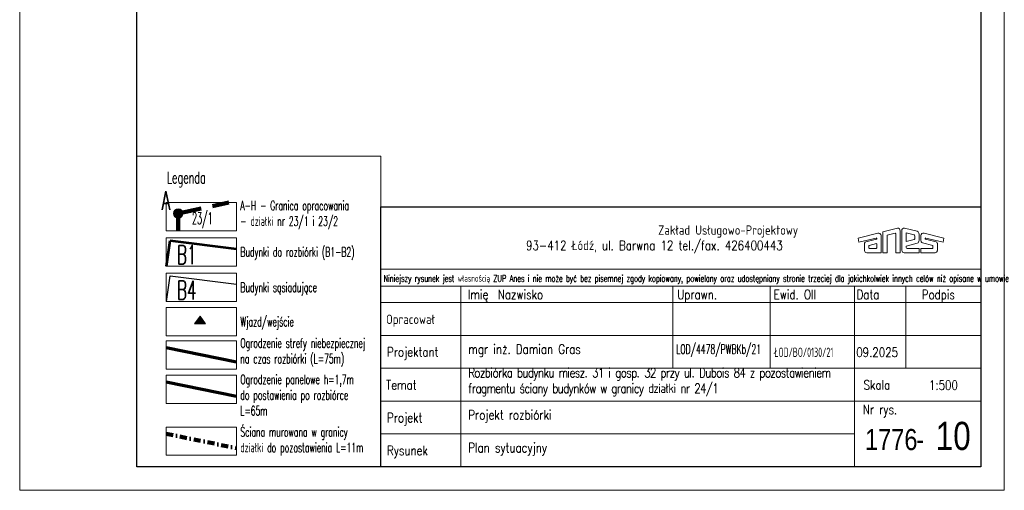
# Model space of a CAD drawing. Header units: millimetres. Extents: x 33311 to 435617, y -160714 to 185563.
# Tile 1 of 70: x 33311 to 138311, y 37063 to 87216. Entities that reach past the tile are written whole.
import ezdxf
from ezdxf.enums import TextEntityAlignment as Align

# ---------------------------------------------------------------- set-up
doc = ezdxf.new("R2010")
doc.units = ezdxf.units.MM
doc.header["$MEASUREMENT"] = 0
doc.linetypes.add('( Dashdot )', pattern=[1, 0.5, -0.25, 0, -0.25])
doc.linetypes.add('HIDDEN2', pattern=[0.1875, 0.125, -0.0625])
for name, color, linetype, lineweight in [('[ 17granica', 172, 'HIDDEN2', 100), ('[ 21kreskowanie', 9, 'Continuous', 13), ('[ 23kota odnośnik', 1, 'Continuous', 13), ('[035 średnia', 2, 'Continuous', 30), ('[050 gruba', 3, 'Continuous', 53), ('[070 b gruba', 6, 'Continuous', 70), ('[100 tłusta', 5, 'Continuous', 100), ('[odnośnik', 1, 'Continuous', 13), ('[opisy1', 7, 'Continuous', 13), ('[opisy2', 4, 'Continuous', 13), ('[opisy3', 2, 'Continuous', 30), ('[opisy4', 3, 'Continuous', 30), ('[opisy5', 6, 'Continuous', 53), ('[ramka cienka', 1, 'Continuous', 13), ('[ramka gruba', 4, 'Continuous', 30)]:
    doc.layers.add(name, color=color, linetype=linetype, lineweight=lineweight)
doc.styles.add('500.2', font='simplex.shx', dxfattribs={"width": 0.6, "height": 1000})
doc.styles.add('500.3', font='simplex.shx', dxfattribs={"width": 0.6, "height": 1250})
doc.styles.add('500.4', font='simplex.shx', dxfattribs={"width": 0.6, "height": 2000})
doc.styles.add('ROMANS', font='romans.shx', dxfattribs={"height": 0.2})
doc.styles.get("Standard").update_dxf_attribs({"font": 'arial.ttf'})
doc.styles.add('Style-Arial', font='arial.ttf')
doc.linetypes.add('Fence-Barbed', pattern='A,38,-12,[1,dgnlstyle-.shx,S=0.063492,R=0,X=0,Y=0],-12,38', length=100)

# ---------------------------------------------------------------- blocks, each defined once
blk = doc.blocks.new('tabela bez spr 2021_1')
at = {"layer": '[opisy2'}
for p, q in [((132.83, -25.09), (136, -24.3)), ((132.83, -29.57), (132.83, -25.09)), ((136.52, -24.87), (136.52, -29.57)), ((136.89, -29.06), (136.89, -24.82)), ((140.18, -24.99), (137.44, -24.3)), ((127.59, -26.43), (131.79, -25.38)), ((127.59, -26.43), (127.75, -27.34)), ((127.75, -27.34), (131.42, -26.43)), ((131.47, -26.67), (129.2, -27.23)), ((132.46, -25.87), (132.46, -26.94)), ((132.46, -29.57), (132.46, -26.94)), ((133.75, -25.81), (135.44, -25.39)), ((133.75, -29.57), (133.75, -25.81)), ((135.6, -25.57), (135.6, -29.57)), ((137.81, -27.2), (137.81, -25.35)), ((139.54, -25.78), (137.81, -25.35)), ((139.54, -26.77), (137.81, -27.2)), ((139.66, -25.95), (139.66, -26.6)), ((140.58, -25.6), (140.58, -26.94)), ((140.96, -25.87), (140.96, -26.94)), ((145.84, -26.43), (141.63, -25.38)), ((141.96, -26.67), (144.22, -27.23)), ((145.68, -27.34), (142.01, -26.43)), ((145.84, -26.43), (145.68, -27.34)), ((128.96, -27.51), (128.96, -29.1)), ((129.88, -28.07), (129.88, -28.58)), ((131.46, -27.62), (129.94, -28)), ((129.96, -28.65), (131.46, -28.65)), ((131.54, -28.57), (131.54, -27.69)), ((140.18, -27.56), (137.81, -28.15)), ((137.81, -28.43), (137.81, -28.15)), ((140.58, -28.65), (138.04, -28.65)), ((140.58, -28.65), (140.58, -29.57)), ((140.96, -29.57), (140.96, -28.65)), ((143.47, -28.65), (140.96, -28.65)), ((141.3, -27.45), (143.48, -28)), ((143.54, -28.07), (143.54, -28.57)), ((144.47, -27.51), (144.47, -29.09)), ((129.4, -29.57), (132.46, -29.57)), ((133.75, -29.57), (132.83, -29.57)), ((136.52, -29.57), (135.6, -29.57)), ((140.58, -29.57), (137.41, -29.57)), ((143.98, -29.57), (140.96, -29.57))]:
    blk.add_line(p, q, dxfattribs=at)
for centre, radius, start, end in [((135.98, -24.84), 0.543, 356.9861, 87.5158), ((137.43, -24.84), 0.543, 89.6601, 183.0139), ((139.9, -25.61), 0.685, 359.5002, 65.6108), ((129.3, -27.56), 0.341, 106.0489, 172.1193), ((131.42, -26.55), 0.125, 293.4567, 88.5217), ((131.89, -25.95), 0.573, 7.5229, 99.9962), ((135.44, -25.55), 0.161, 353.6731, 90.0449), ((139.45, -25.97), 0.209, 5.6607, 65.2868), ((139.4, -26.55), 0.264, 301.3304, 347.7221), ((139.9, -26.94), 0.682, 294.2445, 0.3127), ((141.53, -25.95), 0.573, 80.0038, 172.4771), ((141.5, -26.96), 0.532, 177.7189, 248.0928), ((142.01, -26.55), 0.125, 91.4783, 246.5433), ((144.13, -27.56), 0.341, 7.8807, 73.9511), ((129.42, -29.11), 0.463, 177.9182, 272.4415), ((129.99, -28.09), 0.104, 113.2683, 168.7778), ((129.99, -28.55), 0.104, 191.2222, 254.218), ((131.47, -27.69), 0.0711, 357.5438, 94.4598), ((131.43, -28.55), 0.104, 285.782, 348.7778), ((137.43, -29.03), 0.543, 183.0139, 267.5158), ((138.05, -28.41), 0.237, 185.1133, 273.2773), ((143.44, -28.55), 0.104, 285.782, 348.7778), ((143.44, -28.09), 0.104, 11.2222, 66.7317), ((144, -29.11), 0.463, 267.5585, 2.0818)]:
    blk.add_arc(centre, radius, start, end, dxfattribs=at)
at = {"layer": '[ramka cienka'}
for p, q in [((25.85, -33.08), (153.85, -33.08)), ((25.75, -36.7), (153.75, -36.7)), ((42.85, -36.7), (42.85, -75.2)), ((88.06, -54.2), (88.06, -36.7)), ((108.78, -54.2), (108.78, -36.7)), ((126.78, -75.2), (126.78, -36.7)), ((137.75, -54.2), (137.75, -36.7)), ((25.75, -40.2), (153.75, -40.2)), ((25.75, -47.2), (153.75, -47.2)), ((25.75, -54.2), (153.75, -54.2)), ((25.75, -54.2), (153.75, -54.2)), ((25.75, -61.2), (153.75, -61.2)), ((25.75, -68.2), (126.78, -68.2))]:
    blk.add_line(p, q, dxfattribs=at)
at = {"layer": '[ramka gruba'}
blk.add_3dface([(25.75, -19.79), (153.75, -19.79), (153.75, -75.2), (25.75, -75.2)], dxfattribs=at)
at = {"layer": '[opisy1', "linetype": 'Continuous', "style": 'ROMANS', "width": 0.6}
blk.add_text('Niniejszy rysunek jest własnością ZUP Anes i nie może być bez pisemnej zgody kopiowany, powielany oraz udostępniany stronie trzeciej dla jakichkolwiek innych celów niż opisane w umowie', height=1.4, dxfattribs=at).set_placement((26.37, -35.74))
at = {"layer": '[opisy2', "linetype": 'Continuous', "style": 'ROMANS', "width": 0.8}
for s, p in [('Zakład Usługowo-Projektowy', (84.93, -25.74)), ('93-412 Łódź, ul. Barwna 12 tel./fax. 426400443', (56.75, -29.01)), ('Imię', (44.32, -39.48)), (' Nazwisko', (49.63, -39.48)), ('Uprawn.', (88.99, -39.48)), ('Ewid. OII', (109.57, -39.48)), ('Data', (127.24, -39.48)), ('Podpis', (141.15, -39.48)), ('Opracował', (26.89, -44.75)), ('Projektant', (27.1, -51.72)), ('Skala', (128.73, -58.75)), ('Temat', (26.89, -58.75)), ('Nr rys.', (128.58, -63.99)), ('Projekt', (27.1, -65.72)), ('Rysunek', (27.1, -72.72))]:
    blk.add_text(s, height=2, dxfattribs=at).set_placement(p)
at = {"layer": '[opisy4', "linetype": 'Continuous', "style": 'Style-Arial', "width": 0.8}
blk.add_text('-', height=4.5, dxfattribs=at).set_placement((139.97, -71.61))

msp = doc.modelspace()

# ---------------------------------------------------------------- hatches: boundary and pattern name
at = {"layer": '[ 21kreskowanie'}
h = msp.add_hatch(dxfattribs=at)
h.set_pattern_fill('CROSSHATCH', color=256, style=0, pattern_type=2)
h.set_pattern_definition([])
h.paths.add_polyline_path([(48963.11, 60958.24), (56428.54, 60958.24), (56428.54, 62801.82), (49360.03, 63677.89)], flags=17)
h.paths.add_polyline_path([(49969.96, 61068.39), (49969.96, 63268.39), (51655.67, 63268.39), (51655.67, 61068.39)], flags=9)
h = msp.add_hatch(dxfattribs=at)
h.set_pattern_fill('HATCH', color=256, style=0, pattern_type=2)
h.set_pattern_definition([])
h.paths.add_polyline_path([(49869.96, 59597.31), (51857.17, 59597.31), (49360.03, 59906.8), (48963.11, 57187.16), (56428.54, 57187.16), (56428.54, 59030.74), (52327.1, 59539.07), (52327.1, 57197.31), (49869.96, 57197.31)], flags=9)
at = {"layer": '[ 23kota odnośnik', "linetype": 'Continuous'}
msp.add_hatch(color=256, dxfattribs=at).paths.add_polyline_path([(51966.35, 54811.12), (52552.38, 55612.44), (53138.42, 54811.12)])
at = {"layer": '[odnośnik', "linetype": 'Continuous'}
h = msp.add_hatch(color=1, dxfattribs=at)
edge = h.paths.add_edge_path(flags=0)
edge.add_arc((50221.87, 66566.46), 500, 0, 360)

# ---------------------------------------------------------------- linework, layer by layer
at = {"layer": '[ 17granica', "ltscale": 20000, "elevation": 38222.08}
msp.add_lwpolyline([(50221.87, 64729.33), (50221.87, 66566.46), (55626.85, 67729.33)], dxfattribs=at)
at = {"layer": '[ 21kreskowanie', "elevation": 38222.08, "flags": 128}
msp.add_lwpolyline([(45811, 183062.98), (135811.01, 183062.98), (135811.01, 67267.8), (71811.01, 67267.79), (71811.01, 72664.96), (45811, 72664.96)], close=True, dxfattribs=at)
at = {"layer": '[ 23kota odnośnik'}
for p, q in [((52552.38, 55612.44, 38222.08), (51966.35, 54811.12, 38222.08)), ((51966.35, 54811.12, 38222.08), (53138.42, 54811.12, 38222.08)), ((52552.38, 55612.44, 38222.08), (53138.42, 54811.12, 38222.08))]:
    msp.add_line(p, q, dxfattribs=at)
for points in [[(56428.54, 64729.33, 38222.08), (48928.54, 64729.33, 38222.08), (48928.54, 67729.33, 38222.08), (56428.54, 67729.33, 38222.08)], [(56428.54, 60958.24, 38222.08), (48928.54, 60958.24, 38222.08), (48928.54, 63958.24, 38222.08), (56428.54, 63958.24, 38222.08)], [(56428.54, 57187.16, 38222.08), (48928.54, 57187.16, 38222.08), (48928.54, 60187.16, 38222.08), (56428.54, 60187.16, 38222.08)], [(56428.54, 53528.08, 38222.08), (48928.54, 53528.08, 38222.08), (48928.54, 56528.08, 38222.08), (56428.54, 56528.08, 38222.08)], [(56428.54, 49975.1, 38222.08), (48928.54, 49975.1, 38222.08), (48928.54, 52975.1, 38222.08), (56428.54, 52975.1, 38222.08)], [(56428.54, 46316.03, 38222.08), (48928.54, 46316.03, 38222.08), (48928.54, 49316.03, 38222.08), (56428.54, 49316.03, 38222.08)], [(56428.54, 40789.27, 38222.08), (48928.54, 40789.27, 38222.08), (48928.54, 43789.27, 38222.08), (56428.54, 43789.27, 38222.08)]]:
    msp.add_3dface(points, dxfattribs=at)
at = {"layer": '[035 średnia', "ltscale": 15}
for p, q in [((48963.11, 57187.16, 38222.08), (49360.03, 59906.8, 38222.08)), ((49360.03, 59906.8, 38222.08), (56428.54, 59030.74, 38222.08))]:
    msp.add_line(p, q, dxfattribs=at)
at = {"layer": '[050 gruba', "ltscale": 15}
for p, q in [((48963.11, 60958.24, 38222.08), (49360.03, 63677.89, 38222.08)), ((49360.03, 63677.89, 38222.08), (56428.54, 62801.82, 38222.08))]:
    msp.add_line(p, q, dxfattribs=at)
at = {"layer": '[070 b gruba', "linetype": 'Fence-Barbed', "ltscale": 50}
msp.add_line((48928.54, 52267.4, 38222.08), (56428.54, 50737.84, 38222.08), dxfattribs=at)
at = {"layer": '[070 b gruba', "linetype": 'Continuous', "ltscale": 250}
msp.add_line((48928.54, 48608.32, 38222.08), (56428.54, 47078.76, 38222.08), dxfattribs=at)
at = {"layer": '[100 tłusta', "linetype": '( Dashdot )', "ltscale": 1500}
msp.add_line((48928.54, 43081.56, 38222.08), (56428.54, 41552.01, 38222.08), dxfattribs=at)
at = {"layer": '[odnośnik', "linetype": 'Continuous'}
msp.add_circle((50221.87, 66566.46, 38222.08), 500, dxfattribs=at)
at = {"layer": '[ramka cienka', "ltscale": 500}
msp.add_3dface([(138311.01, 37062.98, 38222.08), (33311.01, 37062.98, 38222.08), (33311.01, 185562.98, 38222.08), (138311.01, 185562.98, 38222.08)], dxfattribs=at)
at = {"layer": '[ramka gruba', "ltscale": 500}
msp.add_3dface([(135811.01, 39562.98, 38222.08), (45811.01, 39562.98, 38222.08), (45811.01, 183062.98, 38222.08), (135811.01, 183062.98, 38222.08)], dxfattribs=at)

# ---------------------------------------------------------------- block references
at = {"layer": '[ramka gruba', "ltscale": 500, "xscale": 500, "yscale": 500, "zscale": 500}
msp.add_blockref('tabela bez spr 2021_1', (58934.44, 77165.11, 38222.08), dxfattribs=at)

# ---------------------------------------------------------------- texts
at = {"layer": '[035 średnia', "linetype": 'Continuous', "style": '500.4', "width": 0.6}
msp.add_text('B4', height=2000, dxfattribs=at).set_placement((50069.96, 59397.31, 38222.08), align=Align.TOP_LEFT)
at = {"layer": '[opisy2', "linetype": 'Continuous', "style": '500.2', "width": 0.6}
for s, p in [('Budynki do rozbiórki (B1-B2)', (56839.6, 61966.82, 38222.08)), ('Budynki sąsiadujące', (56839.6, 58195.74, 38222.08)), ('Wjazd/wejście', (56839.6, 54536.66, 38222.08))]:
    msp.add_text(s, height=1000, dxfattribs=at).set_placement(p)
at = {"layer": '[opisy2', "linetype": 'Continuous', "char_height": 1000, "attachment_point": 7}
for s, insert, style in [('\\H1x;\\W0.6;A-H - Granica opracowania \\P- działki nr 23/1 i 23/2', (56839.6, 64907.91, 38222.08), '500.2'), ('\\H1x;\\W0.6;Ogrodzenie strefy niebezpiecznej \\Pna czas rozbiórki (L=75m)', (56839.6, 50257.52, 38222.08), '500.2'), ('\\H1x;\\W0.6;LOD/4478/PWBKb/21', (103323.27, 51273.94, 38222.08), 'ROMANS'), ('\\H1x;\\W0.6;ŁOD/BO/0130/21', (113770.87, 51273.94, 38222.08), 'ROMANS'), ('\\H1x;\\W0.8;09.2025', (122521.38, 51273.94, 38222.08), 'ROMANS'), ('\\H1x;\\W0.6;Ogrodzenie panelowe h=1,7m \\Pdo postawienia po rozbiórce \\PL=65m', (56839.6, 45047.27, 38222.08), '500.2'), ('\\H1x;\\W0.6;Ściana murowana w granicy \\Pdziałki do pozostawienia L=11m', (56839.6, 40784.93, 38222.08), '500.2')]:
    msp.add_mtext(s, dxfattribs=dict(at, insert=insert, style=style))
at = {"layer": '[opisy3', "linetype": 'Continuous'}
for s, insert, char_height, width, attachment_point, style in [('\\H1x;\\W0.6;Legenda', (49014.53, 71020.41, 38222.08), 1250, 22043.1337, 1, '500.3'), ('\\H1x;\\W0.5;23/1', (51690.31, 66677.8, 38222.08), 1250, 22043.1337, 1, '500.3'), ('\\H1x;\\W0.8;\\T0.900;Rozbiórka budynku miesz. 31 i gosp. 32 przy ul. Dubois 84 z pozostawieniem fragmentu ściany budynków w granicy działki nr 24/1', (81148.68, 47093.64, 38222.08), 1000, 43642.8571, 7, 'ROMANS')]:
    msp.add_mtext(s, dxfattribs=dict(at, insert=insert, char_height=char_height, width=width, attachment_point=attachment_point, style=style))
at = {"layer": '[opisy3', "linetype": 'Continuous', "char_height": 1000, "attachment_point": 7, "style": 'ROMANS'}
for s, insert in [('\\H1x;\\W0.8;mgr inż. Damian Gras', (81148.68, 51273.94, 38222.08)), ('\\H1x;\\W0.8;1:500', (130276.96, 47773.94, 38222.08)), ('\\H1x;\\W0.8;Projekt rozbiórki', (81148.68, 44273.94, 38222.08)), ('\\H1x;\\W0.8;Plan sytuacyjny', (81148.68, 40773.94, 38222.08))]:
    msp.add_mtext(s, dxfattribs=dict(at, insert=insert))
at = {"layer": '[opisy4', "linetype": 'Continuous', "style": '500.4', "width": 0.6}
for s, p in [('A', (48442.18, 68950.64, 38222.08)), ('B1', (50069.96, 63168.39, 38222.08))]:
    msp.add_text(s, height=2000, dxfattribs=at).set_placement(p, align=Align.TOP_LEFT)
at = {"layer": '[opisy4', "linetype": 'Continuous', "insert": (129049.96, 41316.96, 38222.08), "char_height": 2250, "attachment_point": 9}
msp.add_mtext('\\H1x;\\W0.8;1776', dxfattribs=at)
at = {"layer": '[opisy5', "linetype": 'Continuous', "insert": (131001.83, 41316.96, 38222.08), "char_height": 3000, "attachment_point": 7}
msp.add_mtext('\\H1x;\\W0.8;10', dxfattribs=at)

doc.saveas('drawing.dxf')
